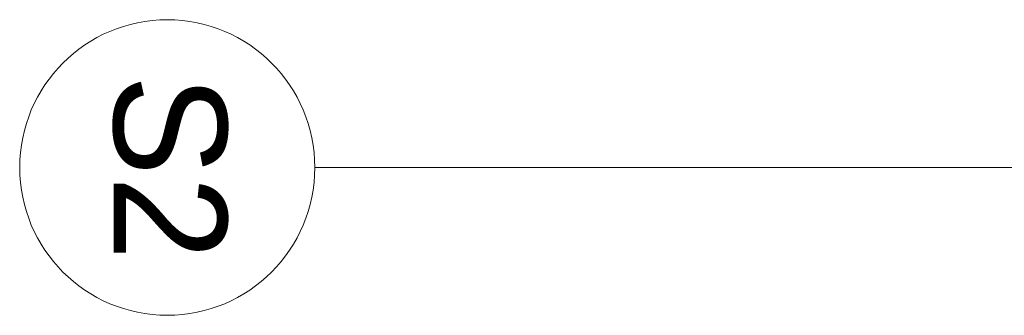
# Model space of a CAD drawing. Extents: x -438200 to -357500, y 15000 to 163871.
# Tile 105 of 148: x -433165 to -431163, y 120053 to 120653. Entities that reach past the tile are written whole.
import ezdxf

# ---------------------------------------------------------------- set-up
doc = ezdxf.new("R2010")
doc.units = 0
doc.header["$MEASUREMENT"] = 0
doc.layers.add('#podkład', color=252, linetype='Continuous')
doc.layers.add('Arch opisy', color=252, linetype='Continuous')
doc.layers.add('Arch opisy_Nr_Pióra__1', color=252, linetype='Continuous', lineweight=25)
doc.layers.add('Arch opisy_Nr_Pióra__21', color=252, linetype='Continuous', lineweight=9)
doc.styles.add('GENERATED_STYLE_5', font='txt')

# ---------------------------------------------------------------- blocks, each defined once
blk = doc.blocks.new('Linia_168', base_point=(-430484.9, 105219.3))
at = {"layer": 'Arch opisy_Nr_Pióra__21', "linetype": 'Continuous'}
blk.add_line((-430484.9, 105219.3), (-432564.7, 105219.3), dxfattribs=at)
blk.add_circle((-432864.7, 105219.3), 300, dxfattribs=at)
blk = doc.blocks.new('poddasze')
at = {"layer": 'Arch opisy', "color": 252, "linetype": 'Continuous'}
blk.add_blockref('Linia_168', (-430484.9, 89381.7), dxfattribs=at)
at = {"layer": 'Arch opisy_Nr_Pióra__1', "color": 252, "linetype": 'Continuous', "insert": (-432743.4, 89381.7), "char_height": 230, "attachment_point": 2, "rotation": 270, "style": 'GENERATED_STYLE_5'}
blk.add_mtext('{S2}', dxfattribs=at)

msp = doc.modelspace()

# ---------------------------------------------------------------- block references
at = {"layer": '#podkład', "color": 3, "lineweight": 50}
msp.add_blockref('poddasze', (0, 30970.8), dxfattribs=at)

doc.saveas('drawing.dxf')
